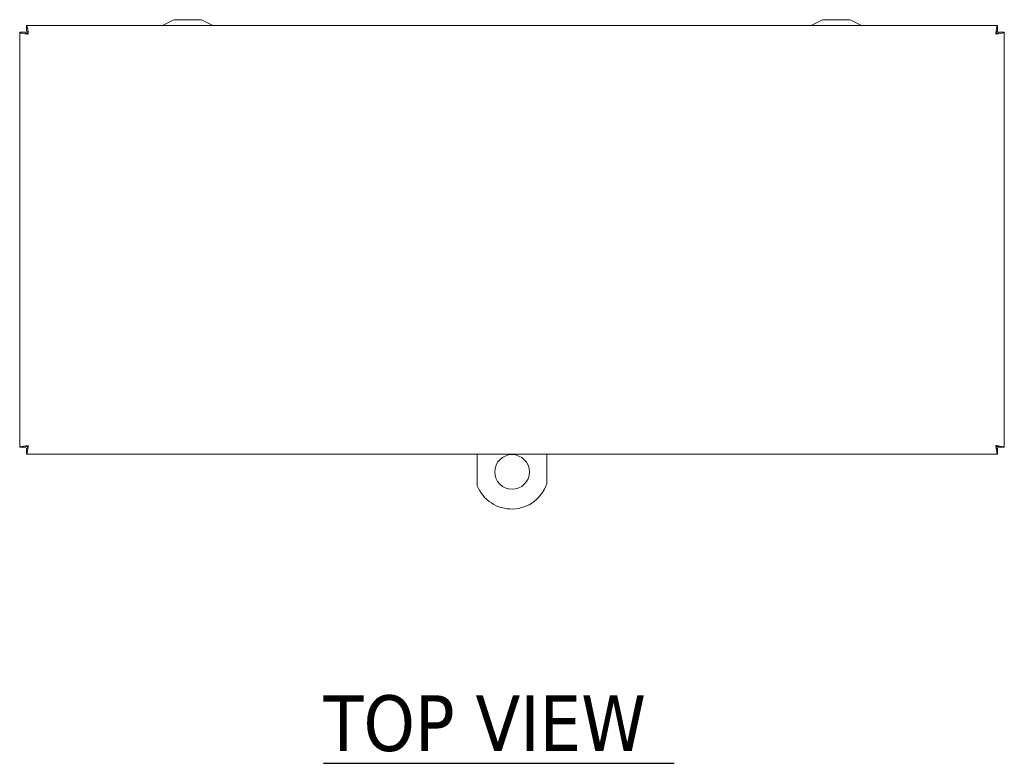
# Model space of a CAD drawing. Header units: inches. Extents: x 5.8 to 82.4, y 4.2 to 49.4.
# Tile 3 of 11: x 12.5 to 23.1, y 41.4 to 49.4. Entities that reach past the tile are written whole.
import ezdxf

# ---------------------------------------------------------------- set-up
doc = ezdxf.new("R2010")
doc.units = ezdxf.units.IN
doc.header["$LTSCALE"] = 5
doc.header["$MEASUREMENT"] = 0
doc.layers.add('Symbol (ANSI)', color=7, linetype='Continuous', lineweight=5)
doc.layers.add('Visible (ANSI)', color=7, linetype='Continuous', lineweight=5)
doc.styles.add('Text Style168', font='tahoma.ttf')

msp = doc.modelspace()

# ---------------------------------------------------------------- linework, layer by layer
at = {"layer": 'Symbol (ANSI)', "lineweight": 30}
msp.add_line((15.758, 41.37), (19.543, 41.37), dxfattribs=at)
at = {"layer": 'Visible (ANSI)'}
for p, q in [((12.553, 49.332), (23.032, 49.332)), ((12.553, 49.27), (12.553, 49.332)), ((14.143, 49.395), (14.022, 49.332)), ((14.443, 49.395), (14.143, 49.395)), ((14.443, 49.395), (14.563, 49.332)), ((21.143, 49.395), (21.022, 49.332)), ((21.443, 49.395), (21.143, 49.395)), ((21.443, 49.395), (21.563, 49.332)), ((23.032, 49.27), (23.032, 49.332)), ((12.48, 44.78), (12.48, 49.259)), ((12.542, 49.259), (12.48, 49.259)), ((23.043, 49.259), (23.105, 49.259)), ((23.105, 49.259), (23.105, 44.78)), ((12.542, 44.78), (12.48, 44.78)), ((12.553, 44.769), (12.553, 44.707)), ((23.032, 44.769), (23.032, 44.707)), ((23.043, 44.78), (23.105, 44.78)), ((23.032, 44.707), (12.553, 44.707)), ((17.418, 44.707), (17.418, 44.365)), ((18.168, 44.387), (18.168, 44.707))]:
    msp.add_line(p, q, dxfattribs=at)
msp.add_circle((17.793, 44.514), 0.187, dxfattribs=at)
msp.add_arc((17.789, 44.514), 0.4, 201.9778, 341.3825, dxfattribs=at)
for points, knots in [([(12.573, 49.238), (12.569, 49.274), (12.564, 49.308), (12.559, 49.323), (12.557, 49.329), (12.555, 49.332), (12.553, 49.332)], [0, 0, 0, 0, 1.128705, 1.128705, 1.128705, 1.570796, 1.570796, 1.570796, 1.570796]), ([(23.032, 49.332), (23.027, 49.332), (23.022, 49.31), (23.018, 49.278), (23.016, 49.266), (23.014, 49.252), (23.012, 49.238)], [0, 0, 0, 0, 1.128705, 1.128705, 1.128705, 1.570796, 1.570796, 1.570796, 1.570796]), ([(12.48, 49.259), (12.48, 49.254), (12.502, 49.249), (12.533, 49.244), (12.546, 49.242), (12.56, 49.24), (12.573, 49.238)], [0, 0, 0, 0, 1.128705, 1.128705, 1.128705, 1.570796, 1.570796, 1.570796, 1.570796]), ([(12.573, 49.238), (12.558, 49.245), (12.544, 49.251), (12.542, 49.258), (12.542, 49.258), (12.542, 49.258), (12.542, 49.259)], [0, 0, 0, 0, 1.483475, 1.483475, 1.483475, 1.570796, 1.570796, 1.570796, 1.570796]), ([(12.573, 49.238), (12.567, 49.254), (12.561, 49.268), (12.554, 49.27), (12.554, 49.27), (12.554, 49.27), (12.553, 49.27)], [0, 0, 0, 0, 1.483475, 1.483475, 1.483475, 1.570796, 1.570796, 1.570796, 1.570796]), ([(23.012, 49.238), (23.018, 49.254), (23.025, 49.268), (23.031, 49.27), (23.031, 49.27), (23.032, 49.27), (23.032, 49.27)], [0, 0, 0, 0, 1.483475, 1.483475, 1.483475, 1.570796, 1.570796, 1.570796, 1.570796]), ([(23.012, 49.238), (23.047, 49.243), (23.081, 49.248), (23.096, 49.253), (23.102, 49.255), (23.105, 49.257), (23.105, 49.259)], [0, 0, 0, 0, 1.128705, 1.128705, 1.128705, 1.570796, 1.570796, 1.570796, 1.570796]), ([(23.012, 49.238), (23.027, 49.245), (23.042, 49.251), (23.043, 49.258), (23.043, 49.258), (23.043, 49.258), (23.043, 49.259)], [0, 0, 0, 0, 1.483475, 1.483475, 1.483475, 1.570796, 1.570796, 1.570796, 1.570796]), ([(12.573, 44.8), (12.538, 44.795), (12.504, 44.79), (12.489, 44.785), (12.483, 44.784), (12.48, 44.782), (12.48, 44.78)], [0, 0, 0, 0, 1.128705, 1.128705, 1.128705, 1.570796, 1.570796, 1.570796, 1.570796]), ([(12.573, 44.8), (12.558, 44.794), (12.544, 44.787), (12.542, 44.781), (12.542, 44.78), (12.542, 44.78), (12.542, 44.78)], [0, 0, 0, 0, 1.483475, 1.483475, 1.483475, 1.570796, 1.570796, 1.570796, 1.570796]), ([(12.553, 44.707), (12.558, 44.707), (12.563, 44.728), (12.568, 44.76), (12.57, 44.772), (12.571, 44.786), (12.573, 44.8)], [0, 0, 0, 0, 1.128705, 1.128705, 1.128705, 1.570796, 1.570796, 1.570796, 1.570796]), ([(12.573, 44.8), (12.567, 44.784), (12.561, 44.77), (12.554, 44.769), (12.554, 44.769), (12.554, 44.769), (12.553, 44.769)], [0, 0, 0, 0, 1.483475, 1.483475, 1.483475, 1.570796, 1.570796, 1.570796, 1.570796]), ([(23.105, 44.78), (23.105, 44.785), (23.083, 44.789), (23.052, 44.794), (23.039, 44.796), (23.026, 44.798), (23.012, 44.8)], [0, 0, 0, 0, 1.128705, 1.128705, 1.128705, 1.570796, 1.570796, 1.570796, 1.570796]), ([(23.012, 44.8), (23.027, 44.794), (23.042, 44.787), (23.043, 44.781), (23.043, 44.78), (23.043, 44.78), (23.043, 44.78)], [0, 0, 0, 0, 1.483475, 1.483475, 1.483475, 1.570796, 1.570796, 1.570796, 1.570796]), ([(23.012, 44.8), (23.017, 44.765), (23.022, 44.731), (23.026, 44.716), (23.028, 44.71), (23.03, 44.707), (23.032, 44.707)], [0, 0, 0, 0, 1.128705, 1.128705, 1.128705, 1.570796, 1.570796, 1.570796, 1.570796]), ([(23.012, 44.8), (23.018, 44.784), (23.025, 44.77), (23.031, 44.769), (23.031, 44.769), (23.032, 44.769), (23.032, 44.769)], [0, 0, 0, 0, 1.483475, 1.483475, 1.483475, 1.570796, 1.570796, 1.570796, 1.570796])]:
    msp.add_open_spline(points, degree=3, knots=knots, dxfattribs=at)

# ---------------------------------------------------------------- texts
at = {"layer": 'Symbol (ANSI)', "insert": (15.757, 41.492), "char_height": 0.6, "attachment_point": 7, "style": 'Text Style168'}
msp.add_mtext('TOP VIEW', dxfattribs=at)

doc.saveas('drawing.dxf')
